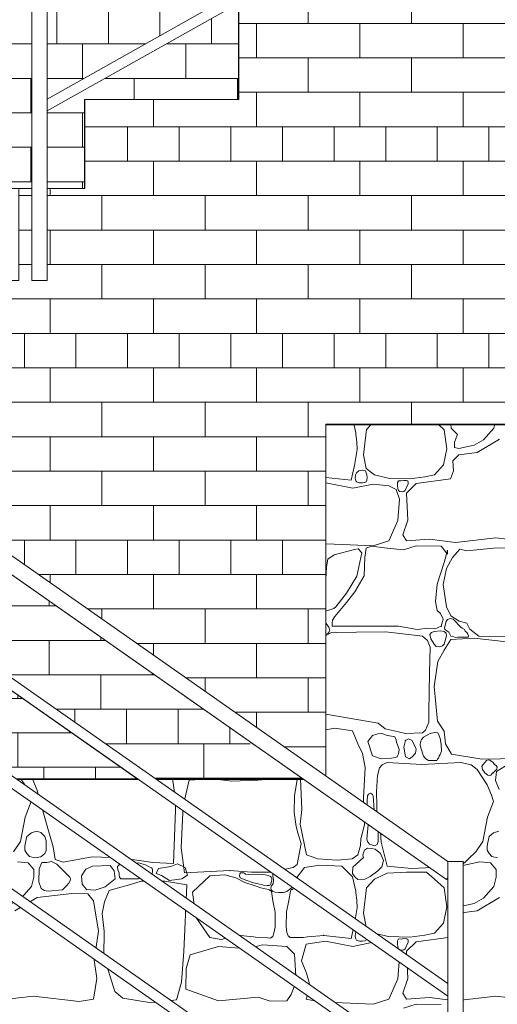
# Model space of a CAD drawing. Header units: millimetres. Extents: x 67877 to 166263, y -957 to 33454.
# Tile 16 of 98: x 74564 to 75494, y 2632 to 4547. Entities that reach past the tile are written whole.
import ezdxf

# ---------------------------------------------------------------- set-up
doc = ezdxf.new("R2010")
doc.units = ezdxf.units.MM
doc.linetypes.add('Wipeout_Contour', pattern=[1000, 0, -1000])
for name, color, linetype, lineweight in [('0_Nr_pióra__102', 9, 'Continuous', 5), ('0_Nr_pióra__2', 8, 'Continuous', 5), ('0_Nr_pióra__61', 251, 'Continuous', 13), ('_elementy3d_Nr_pióra__102', 9, 'Continuous', 5), ('_elementy3d_Nr_pióra__2', 8, 'Continuous', 5)]:
    doc.layers.add(name, color=color, linetype=linetype, lineweight=lineweight)
doc.layers.add('_elementy3d', color=7, linetype='Continuous')

# ---------------------------------------------------------------- blocks, each defined once
blk = doc.blocks.new('*X24', base_point=(739731.4, 4226.7))
at = {"layer": '_elementy3d_Nr_pióra__102', "linetype": 'Continuous'}
for p, q in [((763477, 898), (763480.9, 881.1)), ((763480.9, 881.1), (763480.4, 877.4)), ((763501.6, 887.2), (763495.7, 837.9)), ((763511.1, 898), (763501.6, 887.2)), ((763652.9, 887), (763640.7, 898)), ((763658.1, 850), (763652.9, 887)), ((763665.5, 898), (763666.6, 889.7)), ((763666.6, 889.7), (763678.9, 877.5)), ((763729, 867.1), (763749.4, 889.8)), ((763749.4, 889.8), (763751.3, 898)), ((763480.4, 877.4), (763482.8, 863.3)), ((763482.8, 863.3), (763483, 848.4)), ((763678.9, 877.5), (763672.7, 862.9)), ((763672.7, 862.9), (763673, 852.5)), ((763711.1, 857), (763729, 867.1)), ((763760.4, 868.6), (763717.1, 842.4)), ((763483, 848.4), (763478.4, 817.5)), ((763651.4, 818.6), (763658.1, 850)), ((763673, 852.5), (763680.9, 850.3)), ((763680.9, 850.3), (763711.1, 857)), ((763495.7, 837.9), (763500.9, 811.4)), ((763680.9, 838.2), (763669.3, 826.3)), ((763669.3, 826.3), (763671, 807)), ((763717.1, 842.4), (763680.9, 838.2)), ((763478.4, 817.5), (763471.3, 788.6)), ((763486.2, 806.8), (763482.3, 803.2)), ((763492.9, 808.3), (763486.2, 806.8)), ((763499.5, 806.8), (763492.9, 808.3)), ((763500.9, 803.2), (763499.5, 806.8)), ((763500.9, 811.4), (763516.7, 799.3)), ((763633.6, 799.3), (763651.4, 818.6)), ((763671, 807), (763665.3, 791.3)), ((763471.3, 788.6), (763422.3, 794.2)), ((763480, 799.1), (763479.5, 792.8)), ((763479.5, 792.8), (763480.4, 787.9)), ((763482.3, 803.2), (763480, 799.1)), ((763480.4, 787.9), (763482.3, 785.7)), ((763482.3, 785.7), (763487.6, 783.8)), ((763497.9, 784.2), (763500.9, 785.7)), ((763502.4, 799.4), (763500.9, 803.2)), ((763500.9, 785.7), (763501.8, 789)), ((763501.8, 789), (763502.6, 794.1)), ((763502.6, 794.1), (763502.4, 799.4)), ((763516.7, 799.3), (763543.7, 792.8)), ((763543.7, 792.8), (763585.6, 791.6)), ((763563.8, 787.9), (763561.5, 784.4)), ((763569.2, 787.4), (763563.8, 787.9)), ((763574.2, 788.5), (763569.2, 787.4)), ((763578.4, 788.4), (763574.2, 788.5)), ((763579.7, 787.9), (763578.4, 788.4)), ((763581.7, 787.6), (763579.7, 787.9)), ((763582.3, 785.1), (763581.7, 787.6)), ((763585.6, 791.6), (763615, 795.1)), ((763665.3, 791.3), (763598.4, 782.2)), ((763615, 795.1), (763633.6, 799.3)), ((763422.3, 783.5), (763474.9, 773.3)), ((763474.9, 773.3), (763514.2, 781.4)), ((763487.6, 783.8), (763493.9, 783.8)), ((763493.9, 783.8), (763497.9, 784.2)), ((763514.2, 781.4), (763544.7, 777.7)), ((763544.7, 777.7), (763559.3, 771)), ((763559.3, 771), (763565.8, 752)), ((763561.5, 784.4), (763561.8, 777.8)), ((763561.8, 777.8), (763562.3, 772.5)), ((763562.3, 772.5), (763563.8, 768.8)), ((763563.8, 768.8), (763566.5, 766.9)), ((763566.5, 766.9), (763570.6, 766.1)), ((763570.6, 766.1), (763574.4, 766.6)), ((763574.4, 766.6), (763576.6, 768.8)), ((763576.6, 768.8), (763582.4, 781.7)), ((763598.4, 782.2), (763579.6, 763.9)), ((763582.4, 781.7), (763582.3, 785.1)), ((763565.8, 752), (763562.5, 710.4)), ((763579.6, 763.9), (763581.9, 710.9)), ((763562.5, 710.4), (763544.7, 671)), ((763581.9, 710.9), (763571.9, 682.6)), ((763544.7, 671), (763514.7, 661.1)), ((763571.9, 682.6), (763579.6, 671)), ((763579.6, 671), (763624, 674.2)), ((763624, 674.2), (763675, 667.8)), ((763675, 667.8), (763753.2, 676.7)), ((763753.2, 676.7), (763841.9, 666)), ((763454.8, 663.5), (763422.3, 664.8)), ((763478.1, 654.1), (763438.4, 643.4)), ((763514.7, 661.1), (763454.8, 663.5)), ((763485.5, 655.1), (763478.1, 654.1)), ((763492.5, 647.7), (763485.5, 655.1)), ((763500.9, 656.4), (763498.1, 638.3)), ((763511.3, 660.3), (763500.9, 656.4)), ((763541.5, 656.4), (763511.3, 660.3)), ((763573.2, 653.4), (763541.5, 656.4)), ((763597.9, 661.1), (763573.2, 653.4)), ((763647, 660.3), (763597.9, 661.1)), ((763659.1, 644.7), (763647, 660.3)), ((763652.7, 628.6), (763659.4, 652.6)), ((763659.4, 652.6), (763659.1, 644.7)), ((763683.4, 654.9), (763669, 638.5)), ((763696.8, 651.2), (763683.4, 654.9)), ((763749, 656.9), (763696.8, 651.2)), ((763838.7, 659.1), (763749, 656.9)), ((763426.1, 635.1), (763423.6, 620)), ((763438.4, 643.4), (763426.1, 635.1)), ((763482.8, 602.1), (763492.5, 647.7)), ((763498.1, 638.3), (763496.6, 603.1)), ((763669, 638.5), (763657.1, 617)), ((763423.6, 620), (763422.3, 596.2)), ((763639.1, 586.5), (763652.7, 628.6)), ((763657.1, 617), (763650.5, 586)), ((763462.7, 569.2), (763482.8, 602.1)), ((763496.6, 603.1), (763478.6, 571.4)), ((763636.1, 552.6), (763639.1, 586.5)), ((763650.5, 586), (763657.4, 542.7)), ((763441.7, 542.2), (763462.7, 569.2)), ((763478.6, 571.4), (763462.7, 550.6)), ((763428, 536), (763437.8, 539.4)), ((763437.8, 539.4), (763441.7, 542.2)), ((763462.7, 550.6), (763439.7, 523.9)), ((763638.8, 535.2), (763636.1, 552.6)), ((763657.4, 542.7), (763665.8, 525.3)), ((763422.3, 534.9), (763423.5, 534.6)), ((763423.5, 534.6), (763428, 536)), ((763439.7, 523.9), (763435.2, 516.3)), ((763645.8, 529.8), (763638.8, 535.2)), ((763651, 518.4), (763645.8, 529.8)), ((763647, 504.8), (763651, 518.4)), ((763659, 517.9), (763656.7, 514.2)), ((763665, 520), (763659, 517.9)), ((763670.2, 518.4), (763665, 520)), ((763665.8, 525.3), (763681.9, 514.7)), ((763684.8, 503.1), (763670.2, 518.4)), ((763423.1, 509.8), (763422.3, 512)), ((763428.3, 502.8), (763423.1, 509.8)), ((763429.8, 496.6), (763428.3, 502.8)), ((763434.7, 510), (763434.6, 505.2)), ((763434.6, 505.2), (763437.2, 504.8)), ((763435.2, 516.3), (763434.7, 510)), ((763437.2, 504.8), (763564, 505)), ((763564, 505), (763599.9, 498.1)), ((763599.9, 498.1), (763621.2, 501.1)), ((763621.2, 501.1), (763635.3, 499.6)), ((763635.3, 499.6), (763647, 504.8)), ((763656.7, 514.2), (763653.6, 501.8)), ((763653.6, 501.8), (763653.8, 498.8)), ((763653.8, 498.8), (763655.7, 497.1)), ((763681.9, 514.7), (763696.8, 510.7)), ((763687.9, 500.8), (763684.8, 503.1)), ((763692.2, 498.1), (763687.9, 500.8)), ((763693.7, 495.3), (763692.2, 498.1)), ((763696.8, 510.7), (763702.5, 499.1)), ((763702.5, 499.1), (763720.1, 485.5)), ((763433.5, 492.6), (763422.3, 486.9)), ((763422.3, 488.7), (763426.9, 491.2)), ((763426.9, 491.2), (763428.6, 493.7)), ((763428.6, 493.7), (763429.8, 496.6)), ((763440.4, 493), (763433.5, 492.6)), ((763443.6, 492.4), (763440.4, 493)), ((763482, 493.4), (763443.6, 492.4)), ((763539.3, 493.6), (763482, 493.4)), ((763610.6, 485.7), (763539.3, 493.6)), ((763620.1, 477.3), (763610.6, 485.7)), ((763627.7, 492.6), (763625, 488.6)), ((763625, 488.6), (763626.7, 480.1)), ((763626.7, 480.1), (763632.9, 469.9)), ((763632.9, 494.6), (763627.7, 492.6)), ((763645.5, 495.9), (763632.9, 494.6)), ((763652.9, 494.6), (763645.5, 495.9)), ((763656.5, 491.2), (763652.9, 494.6)), ((763652.9, 469.9), (763657.5, 485.8)), ((763655.7, 497.1), (763661.8, 493.4)), ((763657.5, 485.8), (763656.5, 491.2)), ((763661.8, 493.4), (763665.7, 485.4)), ((763665.7, 485.4), (763671.2, 484.2)), ((763710.9, 481.3), (763665.8, 478.8)), ((763671.2, 484.2), (763674.6, 482.9)), ((763674.6, 482.9), (763679.5, 483.2)), ((763679.5, 483.2), (763698.9, 483.7)), ((763696.8, 492.7), (763693.7, 495.3)), ((763699, 489.5), (763696.8, 492.7)), ((763698.9, 483.7), (763700.3, 484.9)), ((763700.3, 486.8), (763699, 489.5)), ((763700.3, 484.9), (763700.3, 486.8)), ((763773.8, 474.1), (763710.9, 481.3)), ((763720.1, 485.5), (763772.1, 485)), ((763625.2, 464.3), (763620.1, 477.3)), ((763623.9, 413.8), (763625.2, 464.3)), ((763632.9, 469.9), (763636.9, 465.2)), ((763636.9, 465.2), (763643.4, 464.5)), ((763643.4, 464.5), (763649.4, 466.5)), ((763649.4, 466.5), (763652.9, 469.9)), ((763665.8, 478.8), (763652.9, 458.2)), ((763652.9, 458.2), (763640.1, 436.4)), ((763640.1, 436.4), (763632.9, 387.6)), ((763623.1, 338.5), (763623.9, 413.8)), ((763632.9, 387.6), (763639.8, 320)), ((763422.3, 333.7), (763523.9, 316.4)), ((763622.7, 318.3), (763623.1, 338.5)), ((763439.9, 306.6), (763422.3, 303.4)), ((763474.1, 301.2), (763439.9, 306.6)), ((763523.9, 316.4), (763537.6, 305.5)), ((763616.6, 302.6), (763622.7, 318.3)), ((763639.8, 320), (763652.7, 300.9)), ((763484.3, 275.9), (763474.1, 301.2)), ((763513.2, 292), (763504.1, 280.4)), ((763523.8, 295.7), (763513.2, 292)), ((763531.8, 296.2), (763523.8, 295.7)), ((763533.5, 295.5), (763531.8, 296.2)), ((763541.5, 292), (763533.5, 295.5)), ((763537.6, 305.5), (763555.4, 301.4)), ((763554.4, 290.5), (763541.5, 292)), ((763556.8, 289.3), (763554.4, 290.5)), ((763555.4, 301.4), (763577.5, 296.4)), ((763559.2, 283.8), (763556.8, 289.3)), ((763577.5, 296.4), (763610.6, 297.5)), ((763612.6, 288.8), (763608.5, 284.5)), ((763610.6, 297.5), (763616.6, 302.6)), ((763625.3, 296.3), (763612.6, 288.8)), ((763634, 298.2), (763625.3, 296.3)), ((763640.2, 297.4), (763634, 298.2)), ((763642.8, 291.3), (763640.2, 297.4)), ((763644.6, 286.7), (763642.8, 291.3)), ((763652.7, 300.9), (763655.2, 275.9)), ((763493.4, 257.4), (763484.3, 275.9)), ((763504.1, 280.4), (763513.2, 252.6)), ((763560.1, 279.1), (763559.2, 283.8)), ((763563.2, 271), (763560.1, 279.1)), ((763564.8, 265), (763563.2, 271)), ((763577.1, 282.6), (763573.9, 269.5)), ((763573.9, 269.5), (763577.1, 250.4)), ((763583.2, 285.9), (763577.1, 282.6)), ((763590.3, 282.6), (763583.2, 285.9)), ((763598.2, 265.8), (763590.3, 282.6)), ((763606.9, 279.2), (763606.2, 273.9)), ((763606.2, 273.9), (763607.1, 268)), ((763608.5, 284.5), (763606.9, 279.2)), ((763646.7, 275.4), (763644.6, 286.7)), ((763647.2, 262), (763646.7, 275.4)), ((763655.2, 275.9), (763666.8, 255.6)), ((763499.1, 230.1), (763493.4, 257.4)), ((763513.2, 252.6), (763530.1, 247)), ((763550.4, 248.2), (763557.5, 249.5)), ((763557.5, 249.5), (763561, 250.8)), ((763561, 250.8), (763562, 252.6)), ((763562, 252.6), (763563.5, 256.6)), ((763563.5, 256.6), (763564.8, 265)), ((763577.1, 250.4), (763585, 247.1)), ((763585, 247.1), (763590.3, 250.4)), ((763590.3, 250.4), (763597, 257.8)), ((763597, 257.8), (763598.2, 265.8)), ((763607.1, 268), (763612.6, 251.7)), ((763612.6, 251.7), (763617.2, 246.7)), ((763641.5, 248.4), (763642.8, 251.7)), ((763642.8, 251.7), (763645, 255.5)), ((763645, 255.5), (763647.2, 262)), ((763666.8, 255.6), (763726, 246.5)), ((763495.4, 170.9), (763499.1, 230.1)), ((763532.1, 235.1), (763526.9, 229.1)), ((763530.1, 247), (763550.4, 248.2)), ((763542, 239.5), (763532.1, 235.1)), ((763609.3, 235.8), (763542, 239.5)), ((763684.8, 239.5), (763609.3, 235.8)), ((763617.2, 246.7), (763622.4, 243.9)), ((763622.4, 243.9), (763629.9, 243.8)), ((763629.9, 243.8), (763638.1, 243.9)), ((763638.1, 243.9), (763639.8, 246)), ((763639.8, 246), (763641.5, 248.4)), ((763705.4, 235.1), (763684.8, 239.5)), ((763716.8, 226.1), (763705.4, 235.1)), ((763726, 246.5), (763852.1, 248.4)), ((763728.3, 235.9), (763726.2, 232.6)), ((763726.2, 232.6), (763727.4, 226.3)), ((763731.9, 239.5), (763728.3, 235.9)), ((763735.3, 243.8), (763731.9, 239.5)), ((763738.4, 245.1), (763735.3, 243.8)), ((763741.6, 244.5), (763738.4, 245.1)), ((763748, 239.5), (763741.6, 244.5)), ((763750.8, 235.6), (763748, 239.5)), ((763753.7, 234.1), (763750.8, 235.6)), ((763755.6, 230.9), (763753.7, 234.1)), ((763771.1, 232.3), (763754.5, 222.4)), ((763755.1, 226.6), (763755.6, 230.9)), ((763522.7, 214.3), (763520.9, 183)), ((763526.9, 229.1), (763522.7, 214.3)), ((763736.4, 196.2), (763716.8, 226.1)), ((763727.4, 226.3), (763731.9, 219.7)), ((763731.9, 219.7), (763737.5, 215.3)), ((763737.5, 215.3), (763740.4, 214.5)), ((763740.4, 214.5), (763743.3, 215.3)), ((763743.3, 215.3), (763745.4, 217.5)), ((763745.4, 217.5), (763748, 219.7)), ((763748, 219.7), (763755.1, 226.6)), ((763754.5, 222.4), (763752.7, 204.8)), ((762836.4, 196.2), (762828.6, 208.1)), ((762845.1, 175.9), (762836.4, 196.2)), ((762853.1, 208.1), (762852.7, 204.8)), ((762852.7, 204.8), (762859.8, 187.3)), ((763130.1, 164.7), (763123.5, 208.1)), ((763156.5, 205.1), (763144.8, 155.4)), ((763201.3, 207.9), (763156.5, 205.1)), ((763238.6, 203.7), (763201.3, 207.9)), ((763290.1, 205.4), (763238.6, 203.7)), ((763322, 208.1), (763290.1, 205.4)), ((763361.2, 174.8), (763366.2, 206.9)), ((763366.2, 206.9), (763363.1, 208.1)), ((763373.2, 208.1), (763375.5, 148.4)), ((763745.1, 175.9), (763736.4, 196.2)), ((763752.7, 204.8), (763759.8, 187.3)), ((762848.5, 164), (762845.1, 175.9)), ((762859.8, 187.3), (762881.2, 111.5)), ((763360.7, 142.3), (763361.2, 174.8)), ((763503.6, 174.8), (763501.8, 154.7)), ((763505.5, 178.4), (763503.6, 174.8)), ((763509.4, 179.8), (763505.5, 178.4)), ((763513.2, 177.3), (763509.4, 179.8)), ((763514.2, 174.8), (763513.2, 177.3)), ((763517.4, 129.5), (763514.2, 174.8)), ((763520.9, 183), (763522.2, 128.8)), ((763748.5, 164), (763745.1, 175.9)), ((762837.1, 133.5), (762848.5, 164)), ((763125.4, 43.1), (763130.1, 164.7)), ((763144.8, 155.4), (763140.9, 74)), ((763497.4, 118.4), (763495.4, 170.9)), ((763501.8, 154.7), (763504.5, 118.2)), ((763737.1, 133.5), (763748.5, 164)), ((763364.5, 115.2), (763360.7, 142.3)), ((763375.5, 148.4), (763372.1, 119.9)), ((762827.7, 86), (762837.1, 133.5)), ((763368.7, 100), (763364.5, 115.2)), ((763372.1, 119.9), (763384.7, 60)), ((763490.7, 91.4), (763497.4, 118.4)), ((763504.5, 118.2), (763502.3, 90.6)), ((763524.2, 103.4), (763517.4, 129.5)), ((763522.2, 128.8), (763528.8, 105)), ((763727.7, 86), (763737.1, 133.5)), ((762840.2, 95.8), (762837.4, 84.1)), ((762849, 103), (762840.2, 95.8)), ((762859.2, 105.9), (762849, 103)), ((762867.5, 103.4), (762859.2, 105.9)), ((762875.5, 95.8), (762867.5, 103.4)), ((762877.8, 87.2), (762875.5, 95.8)), ((762881.2, 111.5), (762891.6, 75.8)), ((763374, 82), (763368.7, 100)), ((763524, 86), (763524.2, 103.4)), ((763528.8, 105), (763530.1, 84.5)), ((763740.2, 95.8), (763737.4, 84.1)), ((763749, 103), (763740.2, 95.8)), ((763759.2, 105.9), (763749, 103)), ((762814.4, 65.9), (762827.7, 86)), ((762836.3, 76.9), (762836.2, 69.4)), ((762837.4, 84.1), (762836.3, 76.9)), ((762878, 77.8), (762877.8, 87.2)), ((762878.1, 68.8), (762878, 77.8)), ((763366.2, 41.6), (763374, 82)), ((763484.3, 60), (763489.5, 78.5)), ((763489.5, 78.5), (763490.7, 91.4)), ((763502.3, 90.6), (763503.6, 86)), ((763503.6, 86), (763507.3, 80.8)), ((763507.3, 80.8), (763517.2, 77.7)), ((763517.2, 77.7), (763522.3, 80.4)), ((763522.3, 80.4), (763524, 86)), ((763530.1, 84.5), (763542, 38.2)), ((763714.4, 65.9), (763727.7, 86)), ((763736.3, 76.9), (763736.2, 69.4)), ((763737.4, 84.1), (763736.3, 76.9)), ((762836.2, 69.4), (762840.2, 62.7)), ((762840.2, 62.7), (762845.5, 57)), ((762867.3, 56.4), (762875.5, 62.7)), ((762875.5, 62.7), (762878.1, 68.8)), ((762891.6, 75.8), (762895.1, 51.3)), ((763140.9, 74), (763146.9, 24.9)), ((763384.7, 60), (763407, 52.3)), ((763473.4, 52.3), (763484.3, 60)), ((763495.7, 63.9), (763494.4, 59.7)), ((763494.4, 59.7), (763495.7, 54.7)), ((763497.6, 69.3), (763495.7, 63.9)), ((763503.6, 73.2), (763497.6, 69.3)), ((763511, 72.3), (763503.6, 73.2)), ((763518, 71.2), (763511, 72.3)), ((763529, 62.9), (763518, 71.2)), ((763534.4, 48.9), (763529, 62.9)), ((763684.8, 38.2), (763714.4, 65.9)), ((763736.2, 69.4), (763740.2, 62.7)), ((763740.2, 62.7), (763745.5, 57)), ((762842.8, 44.6), (762821.8, 46.3)), ((762854, 31.7), (762842.8, 44.6)), ((762845.5, 57), (762856.6, 54.3)), ((762856.6, 54.3), (762867.3, 56.4)), ((762869.6, 45.4), (762864, 33)), ((762879.3, 45), (762869.6, 45.4)), ((762887.9, 47.2), (762879.3, 45)), ((762898.3, 42.1), (762887.9, 47.2)), ((762895.1, 51.3), (762910.7, 46.1)), ((762924.1, 16.4), (762898.3, 42.1)), ((762910.7, 46.1), (762967.2, 56.5)), ((762967.2, 56.5), (763023.4, 54.5)), ((763002.3, 39.4), (762967.7, 37.9)), ((763010.5, 28.7), (763002.3, 39.4)), ((763023.4, 44.3), (763016.5, 37.2)), ((763023.4, 54.5), (763085.6, 45.1)), ((763026.9, 47.7), (763023.4, 44.3)), ((763034.8, 45.9), (763026.9, 47.7)), ((763045.5, 44.1), (763034.8, 45.9)), ((763057.6, 44.3), (763045.5, 44.1)), ((763071.3, 40.7), (763057.6, 44.3)), ((763077.2, 37.5), (763071.3, 40.7)), ((763085.6, 45.1), (763125.4, 43.1)), ((763120.8, 37.5), (763133.8, 42.9)), ((763133.8, 42.9), (763148.3, 35.6)), ((763358.7, 35.6), (763366.2, 41.6)), ((763380.5, 35.4), (763410.5, 40.1)), ((763407, 52.3), (763444.6, 50)), ((763410.5, 40.1), (763453.6, 38.2)), ((763444.6, 50), (763473.4, 52.3)), ((763495.7, 54.7), (763475, 36.3)), ((763531.6, 36.8), (763534.4, 48.9)), ((763688.8, 39.4), (763668.3, 31.2)), ((763721.8, 46.3), (763688.8, 39.4)), ((763742.8, 44.6), (763721.8, 46.3)), ((763754, 31.7), (763742.8, 44.6)), ((763745.5, 57), (763756.6, 54.3)), ((762853.7, 16.9), (762854, 31.7)), ((762864, 33), (762863.6, 7.4)), ((762954.8, 32.5), (762946.5, 19.1)), ((762967.7, 37.9), (762954.8, 32.5)), ((763011.9, 13.2), (763010.5, 28.7)), ((763016.5, 37.2), (763017.1, 30.1)), ((763017.1, 30.1), (763019.9, 25.9)), ((763019.9, 25.9), (763019.8, 21.5)), ((763019.8, 21.5), (763020.4, 16.5)), ((763082.8, 34.7), (763077.2, 37.5)), ((763084.9, 32.4), (763082.8, 34.7)), ((763083.3, 18.5), (763084.4, 23.3)), ((763084.4, 23.3), (763084.9, 27.3)), ((763084.9, 27.3), (763084.9, 32.4)), ((763091.9, 24.1), (763096.6, 33.8)), ((763102.4, 19.8), (763091.9, 24.1)), ((763096.6, 33.8), (763120.8, 37.5)), ((763117.6, 10.4), (763102.4, 19.8)), ((763153, 20.8), (763141.8, 13.3)), ((763146.9, 24.9), (763235.6, 29.4)), ((763148.3, 35.6), (763153, 20.8)), ((763196.3, 19.5), (763163, -12.2)), ((763225.4, 21.1), (763196.3, 19.5)), ((763247.2, 15.2), (763225.4, 21.1)), ((763235.6, 29.4), (763277.7, 26.3)), ((763254.6, 22.9), (763254, 19)), ((763256.4, 24.9), (763254.6, 22.9)), ((763260, 25.3), (763256.4, 24.9)), ((763262.5, 24.8), (763260, 25.3)), ((763264.5, 23.9), (763262.5, 24.8)), ((763265.6, 22.7), (763264.5, 23.9)), ((763272, 22.1), (763265.6, 22.7)), ((763291.9, 22.2), (763272, 22.1)), ((763277.7, 26.3), (763315.5, 26.3)), ((763304.7, 21), (763291.9, 22.2)), ((763309.7, 20.2), (763304.7, 21)), ((763314.3, 18), (763309.7, 20.2)), ((763315.5, 26.3), (763340.5, 31.3)), ((763319.4, 22.2), (763319.1, 18.5)), ((763321.2, 24), (763319.4, 22.2)), ((763323.4, 23.8), (763321.2, 24)), ((763331.4, 24.3), (763323.4, 23.8)), ((763342.6, 24.9), (763331.4, 24.3)), ((763340.5, 31.3), (763358.7, 35.6)), ((763349.9, 24.2), (763342.6, 24.9)), ((763355.3, 22.2), (763349.9, 24.2)), ((763357.8, 21.9), (763355.3, 22.2)), ((763359, 19.2), (763357.8, 21.9)), ((763358.6, 10.2), (763359, 19.2)), ((763361.6, 10.7), (763380.5, 35.4)), ((763453.6, 38.2), (763474.5, 17.1)), ((763475, 36.3), (763474.4, 24.1)), ((763474.4, 24.1), (763478.7, 17.5)), ((763508.9, 17.8), (763523.6, 29.1)), ((763542, 24.5), (763516.7, 12.9)), ((763523.6, 29.1), (763531.6, 36.8)), ((763542, 38.2), (763589.3, 33.2)), ((763579.6, 26.5), (763542, 24.5)), ((763618.3, 26.3), (763579.6, 26.5)), ((763589.3, 33.2), (763684.8, 38.2)), ((763633.6, 12.9), (763618.3, 26.3)), ((763668.3, 31.2), (763664.6, 13.3)), ((763753.7, 16.9), (763754, 31.7)), ((762849.4, -1.5), (762853.7, 16.9)), ((762863.6, 7.4), (762868.2, -5.1)), ((762917.4, -0.2), (762921.6, 5.3)), ((762921.6, 5.3), (762924.4, 9.5)), ((762925, 13.8), (762924.1, 16.4)), ((762924.4, 9.5), (762925, 13.8)), ((762946.5, 19.1), (762948.1, 3)), ((762948.1, 3), (762956, -7.2)), ((762992.7, -2.2), (763011.9, 13.2)), ((763040, 2), (763016, -4.9)), ((763020.4, 16.5), (763023.4, 13.1)), ((763023.4, 13.1), (763057.6, 13.1)), ((763062.8, 8.9), (763040, 2)), ((763057.6, 13.1), (763079.3, 15.8)), ((763085.8, 8.9), (763062.8, 8.9)), ((763079.3, 15.8), (763083.3, 18.5)), ((763108.8, 8.9), (763085.8, 8.9)), ((763151.4, 1.9), (763108.8, 8.9)), ((763141.8, 13.3), (763117.6, 10.4)), ((763145.8, -127.7), (763151.4, 1.9)), ((763264.4, 6.4), (763247.2, 15.2)), ((763254, 19), (763255.6, 15.2)), ((763255.6, 15.2), (763266.4, 10.7)), ((763284.4, -0.5), (763264.4, 6.4)), ((763266.4, 10.7), (763281.4, 5.8)), ((763281.4, 5.8), (763290.5, 3.4)), ((763290.5, 3.4), (763296.2, 2.4)), ((763296.2, 2.4), (763300.8, 0.9)), ((763300.8, 0.9), (763308.3, 0.2)), ((763308.3, 0.2), (763311.7, 0.5)), ((763311.7, 0.5), (763314.3, 1.8)), ((763316.1, 16.4), (763314.3, 18)), ((763314.3, 1.8), (763315.5, 3.4)), ((763315.5, 3.4), (763316.1, 5.6)), ((763317.2, 14.2), (763316.1, 16.4)), ((763316.1, 5.6), (763316.7, 9)), ((763316.7, 9), (763317, 11.6)), ((763319.6, 3.4), (763316.8, 0)), ((763317, 11.6), (763317.2, 14.2)), ((763319.1, 18.5), (763320.3, 12.4)), ((763320.3, 12.4), (763319.6, 3.4)), ((763354.6, -4.7), (763357, 0.3)), ((763357, 0.3), (763358.6, 10.2)), ((763357.8, -7.1), (763361.6, 10.7)), ((763474.5, 17.1), (763480.9, -10.3)), ((763478.7, 17.5), (763484.6, 11.8)), ((763484.6, 11.8), (763498.4, 12.9)), ((763498.4, 12.9), (763508.9, 17.8)), ((763516.7, 12.9), (763501.6, -4.2)), ((763652.9, -4.4), (763633.6, 12.9)), ((763664.6, 13.3), (763666.6, -1.7)), ((763749.4, -1.5), (763753.7, 16.9)), ((762829, -24.3), (762849.4, -1.5)), ((762927.8, -15.3), (762860.4, -22.8)), ((762868.2, -5.1), (762873.9, -9.3)), ((762873.9, -9.3), (762881.7, -10.6)), ((762881.7, -10.6), (762909.5, -8)), ((762909.5, -8), (762913.3, -3.8)), ((762913.2, -3.9), (762917.4, -0.2)), ((762958.8, -15.8), (762927.8, -15.3)), ((762956, -7.2), (762973.1, -8.9)), ((762970.1, -29.6), (762958.8, -15.8)), ((762973.1, -8.9), (762992.7, -2.2)), ((763000.6, -9.6), (762991.5, -31.1)), ((763016, -4.9), (763000.6, -9.6)), ((763163, -12.2), (763168.9, -61.3)), ((763295.4, -3.8), (763284.4, -0.5)), ((763307.2, -7), (763295.4, -3.8)), ((763312.3, -8), (763307.2, -7)), ((763316.3, -11.2), (763312.3, -8)), ((763316.8, 0), (763315.2, -4)), ((763315.2, -4), (763316, -8.2)), ((763316, -8.2), (763319.4, -11.2)), ((763319.4, -29.6), (763316.3, -11.2)), ((763319.4, -11.2), (763323.8, -12.5)), ((763323.8, -12.5), (763330.8, -13.2)), ((763330.8, -13.2), (763340.1, -13.1)), ((763340.1, -13.1), (763346.2, -11.2)), ((763346.2, -11.2), (763354.6, -4.7)), ((763350.1, -28.6), (763353.7, -10.3)), ((763353.7, -10.3), (763354.8, -7.4)), ((763354.8, -7.4), (763357.8, -7.1)), ((763480.9, -10.3), (763480.4, -14)), ((763480.4, -14), (763482.8, -28.1)), ((763501.6, -4.2), (763495.7, -53.5)), ((763658.1, -41.3), (763652.9, -4.4)), ((763666.6, -1.7), (763678.9, -13.9)), ((763678.9, -13.9), (763672.7, -28.5)), ((763729, -24.3), (763749.4, -1.5)), ((762811.1, -34.4), (762829, -24.3)), ((762860.4, -22.8), (762817.1, -49)), ((762979.8, -88.7), (762970.1, -29.6)), ((762991.5, -31.1), (762987, -53.7)), ((763323.4, -51.7), (763319.4, -29.6)), ((763345.6, -50.6), (763350.1, -28.6)), ((763482.8, -28.1), (763483, -43)), ((763672.7, -28.5), (763673, -38.9)), ((763680.9, -41.1), (763711.1, -34.4)), ((763711.1, -34.4), (763729, -24.3)), ((763760.4, -22.8), (763717.1, -49)), ((762987, -53.7), (762990.9, -88.5)), ((763323.4, -80.6), (763323.4, -51.7)), ((763344.8, -79.4), (763345.6, -50.6)), ((763483, -43), (763478.4, -73.9)), ((763495.7, -53.5), (763500.9, -80)), ((763651.4, -72.8), (763658.1, -41.3)), ((763680.9, -53.2), (763669.3, -65.1)), ((763673, -38.9), (763680.9, -41.1)), ((763717.1, -49), (763680.9, -53.2)), ((763168.9, -61.3), (763196.3, -100.5)), ((763478.4, -73.9), (763471.3, -102.8)), ((763633.6, -92.1), (763651.4, -72.8)), ((763669.3, -65.1), (763671, -84.4)), ((762971.1, -145.1), (762979.8, -88.7)), ((762990.9, -88.5), (762990, -137)), ((763318.8, -98.5), (763321.3, -92.2)), ((763321.3, -92.2), (763323.4, -80.6)), ((763346.5, -91.1), (763344.8, -79.4)), ((763348.8, -97.5), (763346.5, -91.1)), ((763480, -92.3), (763479.5, -98.6)), ((763482.3, -88.2), (763480, -92.3)), ((763486.2, -84.6), (763482.3, -88.2)), ((763492.9, -83.1), (763486.2, -84.6)), ((763499.5, -84.6), (763492.9, -83.1)), ((763500.9, -88.2), (763499.5, -84.6)), ((763500.9, -80), (763516.7, -92.1)), ((763502.4, -92), (763500.9, -88.2)), ((763502.6, -97.3), (763502.4, -92)), ((763516.7, -92.1), (763543.7, -98.6)), ((763615, -96.3), (763633.6, -92.1)), ((763671, -84.4), (763665.3, -100)), ((763196.3, -100.5), (763218.5, -104.8)), ((763218.5, -104.8), (763249.4, -95.9)), ((763249.4, -95.9), (763281.3, -99.5)), ((763299, -114.7), (763269.5, -122.8)), ((763281.3, -99.5), (763289.3, -100.9)), ((763289.3, -100.9), (763309.2, -101.3)), ((763346.6, -118.1), (763299, -114.7)), ((763309.2, -101.3), (763314.3, -101.9)), ((763314.3, -101.9), (763316.3, -100.5)), ((763316.3, -100.5), (763318.8, -98.5)), ((763351.3, -99.6), (763348.8, -97.5)), ((763353.3, -100.9), (763351.3, -99.6)), ((763358.4, -100.5), (763353.3, -100.9)), ((763378.3, -100.7), (763358.4, -100.5)), ((763374.8, -146.4), (763384, -113.7)), ((763386.3, -99.4), (763378.3, -100.7)), ((763384, -113.7), (763421.4, -107.7)), ((763418.3, -96.8), (763386.3, -99.4)), ((763471.3, -102.8), (763418.3, -96.8)), ((763421.4, -107.7), (763474.9, -118.1)), ((763474.9, -118.1), (763514.2, -110)), ((763479.5, -98.6), (763480.4, -103.5)), ((763480.4, -103.5), (763482.3, -105.7)), ((763482.3, -105.7), (763487.6, -107.6)), ((763487.6, -107.6), (763493.9, -107.6)), ((763493.9, -107.6), (763497.9, -107.2)), ((763497.9, -107.2), (763500.9, -105.7)), ((763500.9, -105.7), (763501.8, -102.4)), ((763501.8, -102.4), (763502.6, -97.3)), ((763514.2, -110), (763544.7, -113.7)), ((763543.7, -98.6), (763585.6, -99.8)), ((763544.7, -113.7), (763559.3, -120.4)), ((763563.8, -103.5), (763561.5, -107)), ((763561.5, -107), (763561.8, -113.6)), ((763561.8, -113.6), (763562.3, -118.9)), ((763569.2, -104), (763563.8, -103.5)), ((763574.2, -102.9), (763569.2, -104)), ((763578.4, -103), (763574.2, -102.9)), ((763576.6, -122.6), (763582.4, -109.7)), ((763579.7, -103.5), (763578.4, -103)), ((763598.4, -109.2), (763579.6, -127.5)), ((763581.7, -103.8), (763579.7, -103.5)), ((763582.3, -106.3), (763581.7, -103.8)), ((763582.4, -109.7), (763582.3, -106.3)), ((763585.6, -99.8), (763615, -96.3)), ((763665.3, -100), (763598.4, -109.2)), ((763141.1, -187.9), (763145.8, -127.7)), ((763213.5, -118.1), (763158, -134.7)), ((763269.5, -122.8), (763213.5, -118.1)), ((763361.4, -133), (763346.6, -118.1)), ((763364.6, -186.2), (763361.4, -133)), ((763559.3, -120.4), (763565.8, -139.4)), ((763562.3, -118.9), (763563.8, -122.6)), ((763563.8, -122.6), (763566.5, -124.5)), ((763566.5, -124.5), (763570.6, -125.3)), ((763570.6, -125.3), (763574.4, -124.8)), ((763574.4, -124.8), (763576.6, -122.6)), ((763579.6, -127.5), (763581.9, -180.5)), ((762976.3, -180.5), (762971.1, -145.1)), ((762990, -137), (763011.5, -205.6)), ((763158, -134.7), (763150.5, -161.2)), ((763384.7, -170.4), (763374.8, -146.4)), ((763565.8, -139.4), (763562.5, -181)), ((763150.5, -161.2), (763150, -201.5)), ((763389.9, -188), (763384.7, -170.4)), ((762970.1, -220.4), (762976.3, -180.5)), ((763131.7, -222), (763141.1, -187.9)), ((763354.5, -211.8), (763364.6, -186.2)), ((763390.1, -203.3), (763389.9, -188)), ((763562.5, -181), (763544.7, -220.4)), ((763581.9, -180.5), (763571.9, -208.8)), ((763011.5, -205.6), (763026.9, -218.4)), ((763150, -201.5), (763213.5, -223.6)), ((763384, -220.4), (763390.1, -203.3)), ((763571.9, -208.8), (763579.6, -220.4)), ((762775, -223.6), (762853.2, -214.7)), ((762853.2, -214.7), (762941.9, -225.4)), ((762941.9, -225.4), (762970.1, -220.4)), ((763026.9, -218.4), (763082.8, -227.8)), ((763082.8, -227.8), (763131.7, -222)), ((763213.5, -223.6), (763290.6, -217)), ((763290.6, -217), (763313.6, -224.4)), ((763313.6, -224.4), (763346.6, -223.6)), ((763346.6, -223.6), (763354.5, -211.8)), ((763410.5, -226.1), (763384, -220.4)), ((763454.8, -227.8), (763410.5, -226.1)), ((763514.7, -230.3), (763454.8, -227.8)), ((763544.7, -220.4), (763514.7, -230.3)), ((763579.6, -220.4), (763624, -217.2)), ((763624, -217.2), (763675, -223.6)), ((763675, -223.6), (763753.2, -214.7)), ((763753.2, -214.7), (763841.9, -225.4)), ((763597.9, -230.3), (763573.2, -238)), ((763647, -231.1), (763597.9, -230.3))]:
    blk.add_line(p, q, dxfattribs=at)
for p in [(763647, 504.8), (763577.1, 282.6), (763590.3, 250.4), (763748, 219.7), (763235.6, 29.4), (763249.4, -95.9), (763316.3, -100.5), (763316.3, -100.5), (763351.3, -99.6), (763351.3, -99.6), (763418.3, -96.8)]:
    blk.add_point(p, dxfattribs=at)
blk = doc.blocks.new('Wypełnienie_1_4', base_point=(739731.4, 4226.7))
at = {"linetype": 'Wipeout_Contour', "ltscale": 9150146.435801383}
blk.add_wipeout([(758167.3, -352), (758167.3, -1152), (758988.1, -1166.2), (762468.4, -1273.4), (765892.2, -1314), (765892.2, 1498), (764522.2, 1498), (764522.2, 898), (763422.3, 898), (763422.3, 208.1), (762337.2, 208.1), (762337.2, -352)], dxfattribs=at).dxf.layer = '_elementy3d'
at = {"layer": '_elementy3d_Nr_pióra__2', "linetype": 'Continuous', "flags": 128}
blk.add_lwpolyline([(758167.3, -352), (758167.3, -1152), (758988.1, -1166.2), (762468.4, -1273.4), (765892.2, -1314), (765892.2, 1498), (764522.2, 1498), (764522.2, 898), (763422.3, 898), (763422.3, 208.1), (762337.2, 208.1), (762337.2, -352)], close=True, dxfattribs=at)
at = {"layer": '_elementy3d_Nr_pióra__102', "linetype": 'Continuous'}
blk.add_blockref('*X24', (739731.4, 4226.7), dxfattribs=at)

msp = doc.modelspace()

# ---------------------------------------------------------------- block references
at = {"layer": '_elementy3d_Nr_pióra__102', "linetype": 'Continuous'}
msp.add_blockref('Wypełnienie_1_4', (51469.328, 7089.581), dxfattribs=at)

# ---------------------------------------------------------------- next in the draw order: hatches: boundary and pattern name
at = {"layer": '0_Nr_pióra__102', "linetype": 'Continuous'}
h = msp.add_hatch(dxfattribs=at)
h.set_pattern_fill('Cegła___wiązanie_pospoli_00', color=256, style=0, pattern_type=2)
h.set_pattern_definition([(0, (74686.48, 4701.155), (0, 67), []), (90, (74686.48, 4701.16), (-201, 0), [67, -67]), (90, (74786.98, 4768.16), (-201, 0), [67, -201, 67, -67]), (90, (74736.73, 4902.16), (-100.5, 0), [67, -335])])
h.paths.add_polyline_path([(71730.689, 4339.615), (71730.689, 3353.675), (73192.628, 3353.675), (73193.425, 3527.392), (73490.572, 3527.392), (73490.572, 3700.392), (73790.572, 3700.392), (73790.572, 3873.392), (74090.572, 3873.392), (74090.572, 4046.392), (74390.572, 4046.392), (74390.572, 4219.392), (74690.572, 4219.392), (74690.572, 4392.392), (74990.572, 4392.392), (74990.572, 4565.392), (75290.572, 4565.392), (75290.572, 4738.392), (75590.572, 4738.392), (75590.572, 4911.392), (75896.803, 4911.392), (75896.803, 5053.956), (77430.189, 5053.956), (77430.094, 6059.581), (76305.455, 6059.581), (76305.455, 5663.887), (76275.455, 5663.887), (76275.455, 6059.581), (75013.348, 6059.581), (75013.348, 5459.581), (74123.372, 5459.581), (74123.372, 5009.581), (73963.332, 5009.581), (73963.332, 4909.581), (73823.344, 4909.581), (73823.344, 4859.581), (73192.698, 4859.581), (73190.458, 4339.615)])

# ---------------------------------------------------------------- next in the draw order: linework, layer by layer
at = {"layer": '0_Nr_pióra__2', "linetype": 'Continuous'}
msp.add_line((74587.711, 4039.962), (74617.711, 4039.962), dxfattribs=at)
at = {"layer": '0_Nr_pióra__2', "linetype": 'Continuous', "flags": 128}
msp.add_lwpolyline([(73192.698, 4859.581), (73190.458, 4339.615), (71730.689, 4339.615), (71730.689, 3353.675), (73192.628, 3353.675), (73193.425, 3527.392), (73490.572, 3527.392), (73490.572, 3700.392), (73790.572, 3700.392), (73790.572, 3873.392), (74090.572, 3873.392), (74090.572, 4046.392), (74390.572, 4046.392), (74390.572, 4219.392), (74690.572, 4219.392), (74690.572, 4392.392), (74990.572, 4392.392), (74990.572, 4565.392)], dxfattribs=at)

# ---------------------------------------------------------------- next in the draw order: wipeouts: each hides what was drawn before it
at = {"linetype": 'Wipeout_Contour', "ltscale": 6858622.06630633}
msp.add_wipeout([(74075.149, 2540.361), (75433.748, 1589.342), (75442.628, 1589.091), (75442.628, 1754.506), (74075.149, 2711.741), (73192.628, 3328.875), (71703.133, 3328.875), (71703.133, 3158.475), (73192.628, 3158.475)], dxfattribs=at)

# ---------------------------------------------------------------- next in the draw order: hatches: boundary and pattern name
at = {"layer": '0_Nr_pióra__102', "linetype": 'Continuous'}
h = msp.add_hatch(dxfattribs=at)
h.set_pattern_fill('Cegła___wiązanie_pospoli_00', color=256, style=0, pattern_type=2)
h.set_pattern_definition([(0, (75829.41, 4071.236), (0, 67), []), (90, (75829.4, 4071.24), (-201, 0), [67, -67]), (90, (75929.9, 4138.24), (-201, 0), [67, -201, 67, -67]), (90, (75879.66, 4272.24), (-100.5, 0), [67, -335])])
h.paths.add_polyline_path([(74019.7, 3873.392), (74285.619, 3681.97), (74285.619, 3069.742), (74305.675, 3069.742), (74305.675, 3667.93), (75160.23, 3069.742), (75160.23, 3759.581), (76260.195, 3759.581), (76260.195, 4359.581), (77630.187, 4359.581), (77630.126, 4823.519), (77570.455, 4823.519), (77570.455, 5072.73), (76320.455, 5072.73), (76320.455, 4838.956), (76259.02, 4838.956), (76259.31, 4876.258), (76229.001, 4875.969), (76229.001, 5072.73), (75926.805, 5072.73), (75926.572, 4879.504), (75896.496, 4879.216), (75896.496, 4911.392), (75590.457, 4911.392), (75590.457, 4738.392), (75290.457, 4738.392), (75290.457, 4565.392), (74990.457, 4565.392), (74990.457, 4392.392), (74690.457, 4392.392), (74690.457, 4219.392), (74617.711, 4219.392), (74617.711, 4039.962), (74587.711, 4039.962), (74587.689, 4219.392), (74562.326, 4219.392), (74562.339, 4039.962), (74532.306, 4039.962), (74532.306, 4219.392), (74390.457, 4219.392), (74390.457, 4046.392), (74090.457, 4046.392), (74090.457, 3873.392)])
h = msp.add_hatch(dxfattribs=at)
h.set_pattern_fill('Cegła___wiązanie_pospoli_00', color=256, style=0, pattern_type=2)
h.set_pattern_definition([(0, (74721.796, 3340.026), (0, 67), []), (90, (74721.8, 3340.03), (-201, 0), [67, -67]), (90, (74822.3, 3407.03), (-201, 0), [67, -201, 67, -67]), (90, (74772.05, 3541.03), (-100.5, 0), [67, -335])])
h.paths.add_polyline_path([(74335.675, 3616.922), (74335.675, 3409.137), (74820.525, 3069.742), (75117.361, 3069.742)])
h = msp.add_hatch(dxfattribs=at)
h.set_pattern_fill('Cegła___wiązanie_pospoli_00', color=256, style=0, pattern_type=2)
h.set_pattern_definition([(0, (74560.66, 3227.23), (0, 67), []), (90, (74560.66, 3227.23), (-201, 0), [67, -67]), (90, (74661.16, 3294.23), (-201, 0), [67, -201, 67, -67]), (90, (74610.91, 3428.23), (-100.5, 0), [67, -335])])
h.paths.add_polyline_path([(74795.095, 3069.742), (74335.675, 3391.336), (74335.675, 3219.137), (74549.096, 3069.742)])

# ---------------------------------------------------------------- next in the draw order: linework, layer by layer
at = {"layer": '0_Nr_pióra__2', "linetype": 'Continuous', "flags": 128}
msp.add_lwpolyline([(74990.457, 4565.392), (74990.457, 4392.392), (74690.457, 4392.392), (74690.457, 4219.392), (74617.711, 4219.392), (74617.711, 4039.962), (74587.711, 4039.962), (74587.689, 4219.392), (74562.326, 4219.392), (74562.339, 4039.962), (74532.306, 4039.962), (74532.306, 4219.392), (74390.457, 4219.392), (74390.457, 4046.392), (74090.457, 4046.392), (74090.457, 3873.392), (74019.7, 3873.392), (74285.619, 3681.97), (74285.619, 3069.742), (74305.675, 3069.742), (74305.675, 3667.93), (75160.23, 3069.742), (75160.23, 3759.581), (76260.195, 3759.581)], dxfattribs=at)
for points in [[(74335.675, 3616.922), (74335.675, 3409.137), (74820.525, 3069.742), (75117.361, 3069.742)], [(74795.095, 3069.742), (74335.675, 3391.336), (74335.675, 3219.137), (74549.096, 3069.742)]]:
    msp.add_lwpolyline(points, close=True, dxfattribs=at)

# ---------------------------------------------------------------- next in the draw order: wipeouts: each hides what was drawn before it
at = {"linetype": 'Wipeout_Contour', "ltscale": 3051410.800768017}
msp.add_wipeout([(74587.949, 4134.575), (74587.97, 4134.581), (74587.97, 5434.581), (74587.949, 5434.575)], dxfattribs=at)
at = {"linetype": 'Wipeout_Contour', "ltscale": 3054087.316581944}
msp.add_wipeout([(74617.97, 4392.934), (74617.97, 4369.986), (75896.812, 5089.448), (75896.812, 5112.396)], dxfattribs=at)
at = {"linetype": 'Wipeout_Contour', "ltscale": 2289865.012534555}
msp.add_wipeout([(75013.492, 3142.451), (75013.492, 3116.011), (75051.263, 3116.011)], dxfattribs=at)

# ---------------------------------------------------------------- next in the draw order: wipeouts: each hides what was drawn before it
at = {"linetype": 'Wipeout_Contour', "ltscale": 2291205.373690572}
msp.add_wipeout([(74617.97, 4392.934), (75896.814, 5112.396), (75896.802, 5112.394)], dxfattribs=at)
at = {"linetype": 'Wipeout_Contour', "ltscale": 5340911.720495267}
msp.add_wipeout([(73192.628, 3158.126), (73192.628, 3133.957), (75196.272, 1731.406), (75196.272, 1596.065), (75410.406, 1581.512), (75442.628, 1580.484), (75442.628, 1583.126)], dxfattribs=at)

# ---------------------------------------------------------------- next in the draw order: linework, layer by layer
at = {"layer": '0_Nr_pióra__61', "linetype": 'Continuous'}
for p, q in [((74990.716, 4392.392), (74990.716, 4565.392)), ((74690.716, 4392.392), (74990.716, 4392.392)), ((74690.716, 4219.392), (74690.716, 4392.392))]:
    msp.add_line(p, q, dxfattribs=at)

# ---------------------------------------------------------------- next in the draw order: wipeouts: each hides what was drawn before it
at = {"linetype": 'Wipeout_Contour', "ltscale": 3051470.928365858}
msp.add_wipeout([(74587.97, 4134.581), (74617.97, 4151.459), (74617.97, 5451.459), (74587.97, 5434.581)], dxfattribs=at)
at = {"linetype": 'Wipeout_Contour', "ltscale": 3050320.560020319}
msp.add_wipeout([(73192.628, 3353.675), (73192.628, 3329.506), (75442.628, 1754.506), (75442.628, 1778.675)], dxfattribs=at)

# ---------------------------------------------------------------- next in the draw order: linework, layer by layer
at = {"layer": '0_Nr_pióra__2', "linetype": 'Continuous'}
for p, q in [((74587.949, 4039.962), (74587.949, 5434.575)), ((74617.97, 4039.962), (74617.97, 5417.037)), ((75896.805, 5112.396), (74617.97, 4392.938)), ((75896.814, 5089.449), (74617.97, 4369.986))]:
    msp.add_line(p, q, dxfattribs=at)
at = {"layer": '0_Nr_pióra__61', "linetype": 'Continuous'}
for p, q in [((74562.585, 4219.392), (74587.949, 4219.392)), ((74617.97, 4219.392), (74690.716, 4219.392))]:
    msp.add_line(p, q, dxfattribs=at)

# ---------------------------------------------------------------- next in the draw order: wipeouts: each hides what was drawn before it
at = {"linetype": 'Wipeout_Contour', "ltscale": 3816172.823942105}
msp.add_wipeout([(74335.934, 3653.361), (74335.934, 3616.741), (75395.348, 2875.151), (75397.552, 2878.3), (75397.552, 2910.228)], dxfattribs=at)
at = {"linetype": 'Wipeout_Contour', "ltscale": 3052516.065063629}
msp.add_wipeout([(74335.934, 2785.568), (74335.934, 2761.154), (75397.552, 2018.022), (75397.552, 2042.435)], dxfattribs=at)

# ---------------------------------------------------------------- next in the draw order: wipeouts: each hides what was drawn before it
at = {"linetype": 'Wipeout_Contour', "ltscale": 3818388.961760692}
msp.add_wipeout([(75397.552, 1810.228), (75427.552, 1789.228), (75427.552, 2889.228), (75427.552, 2910.611), (75397.552, 2910.228)], dxfattribs=at)

# ---------------------------------------------------------------- next in the draw order: linework, layer by layer
at = {"layer": '0_Nr_pióra__2', "linetype": 'Continuous'}
msp.add_line((75427.552, 1789.228), (75427.552, 2910.611), dxfattribs=at)

# ---------------------------------------------------------------- next in the draw order: wipeouts: each hides what was drawn before it
at = {"linetype": 'Wipeout_Contour', "ltscale": 3052515.660509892}
msp.add_wipeout([(74335.934, 3005.568), (74335.934, 2981.154), (75397.552, 2238.022), (75397.552, 2262.435)], dxfattribs=at)

# ---------------------------------------------------------------- next in the draw order: wipeouts: each hides what was drawn before it
at = {"linetype": 'Wipeout_Contour', "ltscale": 3052515.509547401}
msp.add_wipeout([(74335.934, 3225.568), (74335.934, 3201.154), (75397.552, 2458.022), (75397.552, 2482.435)], dxfattribs=at)

# ---------------------------------------------------------------- next in the draw order: wipeouts: each hides what was drawn before it
at = {"linetype": 'Wipeout_Contour', "ltscale": 3052515.583416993}
msp.add_wipeout([(74335.934, 3415.568), (74335.934, 3391.154), (75397.552, 2648.022), (75397.552, 2672.435)], dxfattribs=at)

# ---------------------------------------------------------------- next in the draw order: linework, layer by layer
at = {"layer": '0_Nr_pióra__2', "linetype": 'Continuous'}
for p, q in [((75397.552, 2910.228), (74335.934, 3653.361)), ((75395.348, 2875.151), (74335.934, 3616.741)), ((75397.552, 2672.435), (74335.934, 3415.568)), ((75397.552, 2648.022), (74335.934, 3391.154)), ((75397.552, 2482.435), (74335.934, 3225.568)), ((75397.552, 2458.022), (74335.934, 3201.154)), ((75397.552, 2262.435), (74335.934, 3005.568)), ((75397.552, 2238.022), (74335.934, 2981.154)), ((75397.552, 2910.228), (75427.552, 2910.228)), ((75397.552, 2878.3), (75397.552, 2910.228)), ((75395.348, 2875.151), (75397.552, 2878.3)), ((75397.552, 1810.228), (75397.552, 2878.3))]:
    msp.add_line(p, q, dxfattribs=at)

doc.saveas('drawing.dxf')
